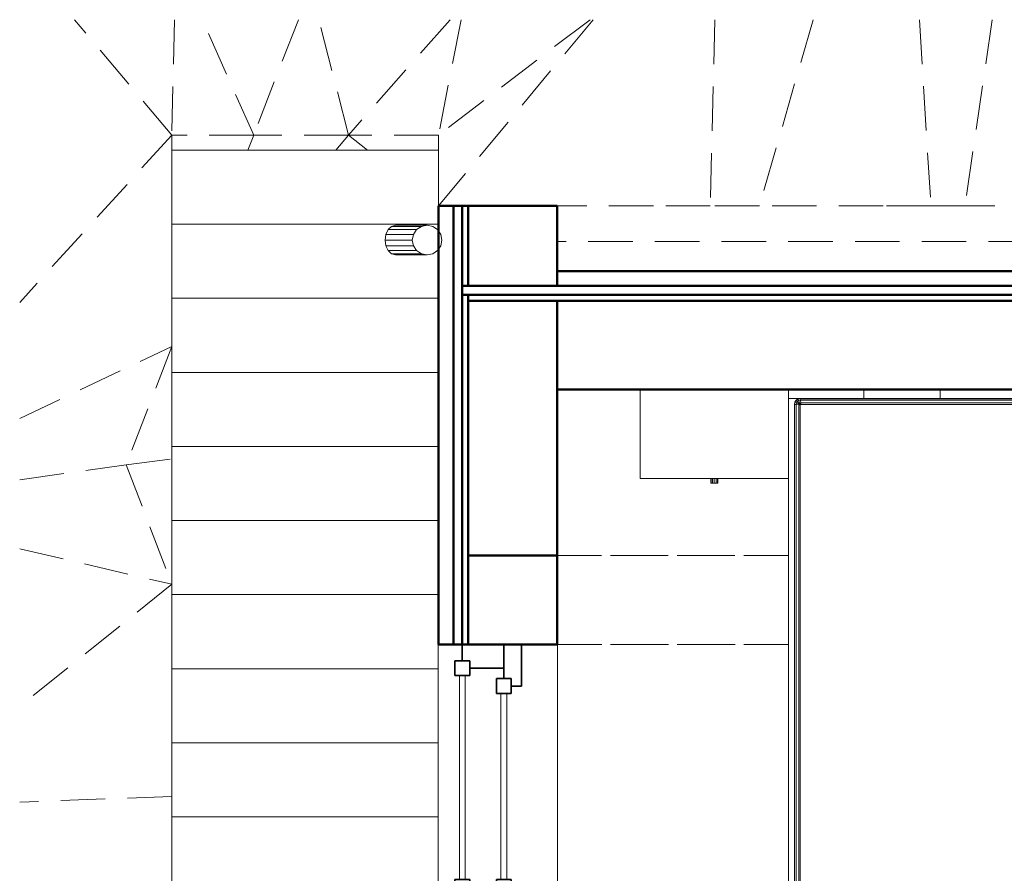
# Model space of a CAD drawing. Header units: millimetres. Extents: x 25610 to 48924, y 4737 to 39616.
# Tile 18 of 73: x 25610 to 28932, y 36736 to 39616. Entities that reach past the tile are written whole.
import ezdxf

# ---------------------------------------------------------------- set-up
doc = ezdxf.new("R2010")
doc.units = ezdxf.units.MM
doc.linetypes.add('ADSK_Штриховая_ш3 п1_5', pattern=[225, 150, -75])
for name, color, linetype, lineweight in [('A-COLS-____-MCUT', 52, 'Continuous', 50), ('A-COLS-____-OTLN', 52, 'Continuous', 20), ('A-DETL-____-MBND', 5, 'ADSK_Штриховая_ш3 п1_5', 20), ('A-GENM-____-MCUT', 13, 'Continuous', 50), ('A-GENM-____-OTLN', 13, 'Continuous', 20), ('A-GLAZ-____-MCUT', 151, 'Continuous', 35), ('A-GLAZ-____-OTLN', 151, 'Continuous', 20), ('A-PART-____-MCUT', 2, 'Continuous', 50), ('A-PART-____-OTLN', 2, 'Continuous', 20), ('A-WALL-____-MCUT', 113, 'Continuous', 50), ('A-WALL-____-OTLN', 113, 'Continuous', 20), ('I-FURN-____-OTLN', 30, 'Continuous', 20), ('L-SITE-____-OTLN', 91, 'Continuous', 20), ('Q-SPCQ-____-MCUT', 91, 'Continuous', 9), ('Q-SPCQ-____-OTLN', 91, 'Continuous', 20), ('S-BEAM-____-OTLN', 12, 'Continuous', 20), ('S-STRS-____-OTLN', 31, 'Continuous', 20)]:
    doc.layers.add(name, color=color, linetype=linetype, lineweight=lineweight)

# ---------------------------------------------------------------- blocks, each defined once
blk = doc.blocks.new('Family - Site-608699-В_Этаж 02_Водопровод')
at = {"layer": 'A-DETL-____-MBND', "color": 253}
for p, q in [((26123.2, 39226.7), (25794.5, 39615.9)), ((26131.9, 39615.9), (26123.2, 39226.7)), ((26399.4, 39226.7), (26226, 39615.9)), ((26550, 39615.9), (26399.4, 39226.7)), ((26719.1, 39226.7), (26618.6, 39615.9)), ((27061.8, 39615.9), (26719.1, 39226.7)), ((27545.1, 39615.9), (27023.2, 38987.7)), ((27534.1, 39615.9), (27023.2, 39226.7)), ((27098.8, 39615.9), (27023.2, 39226.7)), ((27955, 39615.9), (27940, 38987.6)), ((28286.9, 39615.9), (28105.8, 38987.6)), ((28646, 39615.9), (28684.2, 38987.6)), ((28890.9, 39615.9), (28798.9, 38987.6)), ((26123.2, 39226.7), (25609.8, 38662.1)), ((26123.2, 39176), (26123.2, 39226.7)), ((26399.4, 39226.7), (26123.2, 39226.7)), ((26379.8, 39176), (26399.4, 39226.7)), ((26719.1, 39226.7), (26399.4, 39226.7)), ((26719.1, 39226.7), (26676.8, 39176)), ((27023.2, 39226.7), (26719.1, 39226.7)), ((26719.1, 39226.7), (26783.6, 39176)), ((27023.2, 39226.7), (27023.2, 39176)), ((27747.8, 38987.6), (27423.2, 38987.6)), ((27940, 38987.6), (27747.8, 38987.6)), ((28105.8, 38987.6), (27940, 38987.6)), ((28523.2, 38987.6), (28105.8, 38987.6)), ((28684.2, 38987.6), (28523.2, 38987.6)), ((28798.9, 38987.6), (28684.2, 38987.6)), ((29124.5, 38987.6), (28798.9, 38987.6)), ((25609.8, 38270.5), (26123.2, 38513)), ((26123.2, 38513), (25969, 38114.4)), ((25609.8, 38063.8), (25969, 38114.4)), ((25969, 38114.4), (26123.2, 38134)), ((25969, 38114.4), (26123.2, 37710.8)), ((26123.2, 37926), (26123.2, 37841.8)), ((25609.8, 37830.4), (26123.2, 37710.8)), ((26123.2, 37710.8), (25609.8, 37299.2)), ((26123.2, 37676), (26123.2, 37551.8)), ((26123.2, 37426), (26123.2, 37328.1)), ((26123.2, 37176), (26123.2, 37104.4)), ((26123.2, 36994.8), (25609.8, 36976.2)), ((26123.2, 36926), (26123.2, 36859.3))]:
    blk.add_line(p, q, dxfattribs=at)
blk = doc.blocks.new('Прямая форма - V line-608857-В_Этаж 02_Водопровод')
at = {"layer": 'A-DETL-____-MBND', "color": 253}
for p, q in [((-150, 1150.9), (-150, 370.7)), ((150, 371.7), (150, 1150.9))]:
    blk.add_line(p, q, dxfattribs=at)
blk = doc.blocks.new('Прямая форма - BMR - 001-608858-В_Этаж 02_Водопровод')
blk.add_blockref('Прямая форма - V line-608857-В_Этаж 02_Водопровод', (0, 0))
blk = doc.blocks.new('Family - V line-609851-В_Этаж 02_Водопровод')
at = {"layer": 'S-STRS-____-OTLN', "color": 253}
for p, q in [((-900, 2500), (-900, 2750)), ((0, 2750), (-900, 2750)), ((0, 2750), (0, 2561.6)), ((-900, 2250), (-900, 2500)), ((0, 2500), (-900, 2500)), ((-900, 2000), (-900, 2250)), ((0, 2250), (-900, 2250)), ((-900, 1750), (-900, 2000)), ((0, 2000), (-900, 2000)), ((-900, 1500), (-900, 1750)), ((0, 1750), (-900, 1750)), ((0, 1500), (-900, 1500)), ((-900, 1250), (-900, 1415.8)), ((0, 1250), (-900, 1250)), ((-900, 1000), (-900, 1125.8)), ((-1, 1000), (-900, 1000)), ((-900, 750), (-900, 902.1)), ((-1, 750), (-900, 750)), ((-900, 500), (-900, 678.4)), ((-1, 500), (-900, 500)), ((-900, 250), (-900, 433.2)), ((-1, 250), (-900, 250)), ((-900, 167.5), (-900, 40)), ((-900, 40), (-1, 40))]:
    blk.add_line(p, q, dxfattribs=at)
blk = doc.blocks.new('Family - Concrete - Structural-609852-В_Этаж 02_Водопровод')
blk.add_blockref('Family - V line-609851-В_Этаж 02_Водопровод', (0, 0))
blk = doc.blocks.new('Family - STAIR - 001-609853-В_Этаж 02_Водопровод')
blk.add_blockref('Family - Concrete - Structural-609852-В_Этаж 02_Водопровод', (0, 0))
blk = doc.blocks.new('Family - V line-609855-В_Этаж 02_Водопровод')
at = {"layer": 'A-DETL-____-MBND', "color": 253}
for p, q in [((-900, 2500), (-900, 2750)), ((0, 2750), (-900, 2750)), ((0, 2750), (0, 2561.6)), ((-900, 2250), (-900, 2500)), ((0, 2500), (-900, 2500)), ((-900, 2000), (-900, 2250)), ((0, 2250), (-900, 2250)), ((-900, 1750), (-900, 2000)), ((0, 2000), (-900, 2000)), ((-900, 1500), (-900, 1750)), ((0, 1750), (-900, 1750)), ((0, 1500), (-900, 1500)), ((-900, 1250), (-900, 1415.8)), ((0, 1250), (-900, 1250)), ((-900, 1000), (-900, 1125.8)), ((-1, 1000), (-900, 1000)), ((-900, 750), (-900, 902.1)), ((-1, 750), (-900, 750)), ((-900, 500), (-900, 678.4)), ((-1, 500), (-900, 500)), ((-900, 250), (-900, 433.2)), ((-1, 250), (-900, 250)), ((-900, 167.5), (-900, 40)), ((-900, 40), (-1, 40))]:
    blk.add_line(p, q, dxfattribs=at)
blk = doc.blocks.new('Family - Concrete - Structural-609856-В_Этаж 02_Водопровод')
blk.add_blockref('Family - V line-609855-В_Этаж 02_Водопровод', (0, 0))
blk = doc.blocks.new('Прямая форма - V line-610347-В_Этаж 02_Водопровод')
at = {"layer": 'A-COLS-____-MCUT', "color": 9}
for p, q in [((150, 120), (-150, 120)), ((-150, 120), (-150, -150)), ((150, -150), (150, 120)), ((-150, -150), (150, -150))]:
    blk.add_line(p, q, dxfattribs=at)
blk = doc.blocks.new('Прямая форма - CRE - 001-610348-В_Этаж 02_Водопровод')
blk.add_blockref('Прямая форма - V line-610347-В_Этаж 02_Водопровод', (0, 0))
blk = doc.blocks.new('Прямая форма - Gypsum Plasterboard - Waterproof-610918-В_Этаж 02_Водопровод')
at = {"layer": 'A-WALL-____-MCUT', "color": 9}
for p, q in [((10350, 0), (8870, 0)), ((8870, 0), (8870, -50)), ((10350, -50), (10350, 0)), ((8870, -50), (10350, -50))]:
    blk.add_line(p, q, dxfattribs=at)
blk = doc.blocks.new('Прямая форма - Insulation - Thermal Break-610919-В_Этаж 02_Водопровод')
at = {"layer": 'A-WALL-____-MCUT', "color": 9}
for p, q in [((10350, -50), (8870, -50)), ((8870, -50), (8870, -80)), ((10350, -80), (10350, -50)), ((8870, -80), (10350, -80))]:
    blk.add_line(p, q, dxfattribs=at)
blk = doc.blocks.new('Прямая форма - Masonry Block - Structural-610920-В_Этаж 02_Водопровод')
at = {"layer": 'A-WALL-____-MCUT', "color": 9}
for p, q in [((9170, -100), (9170, -400)), ((10030, -100), (9170, -100)), ((10030, -400), (10030, -100)), ((9170, -400), (10030, -400))]:
    blk.add_line(p, q, dxfattribs=at)
blk = doc.blocks.new('Прямая форма - Concrete - Structural-610921-В_Этаж 02_Водопровод')
at = {"layer": 'A-WALL-____-MCUT', "color": 9}
for p, q in [((10050, -80), (8870, -80)), ((8870, -80), (8870, -100)), ((10050, -100), (10050, -80)), ((10350, -80), (10080, -80)), ((10080, -80), (10080, -100)), ((10350, -100), (10350, -80)), ((8870, -100), (10050, -100)), ((10080, -100), (10350, -100))]:
    blk.add_line(p, q, dxfattribs=at)
blk = doc.blocks.new('Прямая форма - SW - 004-610922-В_Этаж 02_Водопровод')
for name in ['Прямая форма - Gypsum Plasterboard - Waterproof-610918-В_Этаж 02_Водопровод', 'Прямая форма - Insulation - Thermal Break-610919-В_Этаж 02_Водопровод', 'Прямая форма - Concrete - Structural-610921-В_Этаж 02_Водопровод', 'Прямая форма - Masonry Block - Structural-610920-В_Этаж 02_Водопровод']:
    blk.add_blockref(name, (0, 0))
blk = doc.blocks.new('Family - ფ2-610924-В_Этаж 02_Водопровод')
at = {"layer": 'A-GENM-____-MCUT', "lineweight": 9}
for p, q in [((842.6, 1), (-842.6, 1)), ((-842.6, 1), (-842.6, -280)), ((842.6, -280), (842.6, 1)), ((-842.6, -280), (-842.6, -401)), ((842.6, -401), (842.6, -280)), ((-842.6, -401), (842.6, -401))]:
    blk.add_line(p, q, dxfattribs=at)
blk = doc.blocks.new('Family - Gypsum Plasterboard - Waterproof-610926-В_Этаж 02_Водопровод')
at = {"layer": 'A-PART-____-MCUT', "color": 9}
for p, q in [((10350, 0), (8870, 0)), ((8870, 0), (8870, -50)), ((10350, -50), (10350, 0)), ((8870, -50), (10350, -50))]:
    blk.add_line(p, q, dxfattribs=at)
blk = doc.blocks.new('Family - Insulation - Thermal Break-610928-В_Этаж 02_Водопровод')
at = {"layer": 'A-PART-____-MCUT', "color": 9}
for p, q in [((10350, -50), (8870, -50)), ((8870, -50), (8870, -80)), ((10350, -80), (10350, -50)), ((8870, -80), (10350, -80))]:
    blk.add_line(p, q, dxfattribs=at)
blk = doc.blocks.new('Family - Masonry Block - Structural-610930-В_Этаж 02_Водопровод')
at = {"layer": 'A-PART-____-MCUT', "color": 9}
for p, q in [((9170, -100), (9170, -400)), ((10030, -100), (9170, -100)), ((10030, -400), (10030, -100)), ((9170, -400), (10030, -400))]:
    blk.add_line(p, q, dxfattribs=at)
blk = doc.blocks.new('Family - Concrete - Structural-610932-В_Этаж 02_Водопровод')
at = {"layer": 'A-PART-____-MCUT', "color": 9}
for p, q in [((10050, -80), (8870, -80)), ((8870, -80), (8870, -100)), ((10050, -100), (10050, -80)), ((10350, -80), (10080, -80)), ((10080, -80), (10080, -100)), ((10350, -100), (10350, -80)), ((8870, -100), (10050, -100)), ((10080, -100), (10350, -100))]:
    blk.add_line(p, q, dxfattribs=at)
blk = doc.blocks.new('Прямая форма - V line-610154-В_Этаж 02_Водопровод')
at = {"layer": 'I-FURN-____-OTLN', "color": 253}
for p, q in [((-1400, -300), (-1400, 0)), ((-900, -300), (-900, 0)), ((-645.4, 0), (-645.4, -30)), ((-645.4, 0), (-645.4, -30)), ((-388.3, 0), (-388.3, -30)), ((-388.3, 0), (-388.3, -30)), ((-129.6, 0), (-129.6, -30)), ((-129.6, 0), (-129.6, -30)), ((129.6, 0), (129.6, -30)), ((129.6, 0), (129.6, -30)), ((388.3, 0), (388.3, -30)), ((388.3, 0), (388.3, -30)), ((645.4, 0), (645.4, -30)), ((645.4, 0), (645.4, -30)), ((900, -300), (900, 0)), ((-645.4, -30), (-900, -30)), ((-900, -30), (-645.4, -30)), ((-874.1, -35.9), (-867.7, -31.5)), ((-873.7, -36.3), (-867.4, -32.2)), ((-867.7, -31.5), (-860, -30)), ((-867.4, -32.2), (-867.7, -31.5)), ((-867.4, -32.2), (-859.9, -30.7)), ((-865.4, -37), (-867.4, -32.2)), ((-859.9, -30.7), (-860, -30)), ((-859.9, -30.7), (859.9, -30.7)), ((-859.4, -35.9), (-859.9, -30.7)), ((-388.3, -30), (-645.4, -30)), ((-645.4, -30), (-388.3, -30)), ((-129.6, -30), (-388.3, -30)), ((-388.3, -30), (-129.6, -30)), ((129.6, -30), (-129.6, -30)), ((-129.6, -30), (129.6, -30)), ((388.3, -30), (129.6, -30)), ((129.6, -30), (388.3, -30)), ((388.3, -30), (645.4, -30)), ((388.3, -30), (645.4, -30)), ((645.4, -30), (900, -30)), ((645.4, -30), (900, -30)), ((859.4, -35.9), (859.9, -30.7)), ((859.9, -30.7), (860, -30)), ((859.9, -30.7), (867.4, -32.2)), ((860, -30), (867.7, -31.5)), ((865.4, -37), (867.4, -32.2)), ((867.4, -32.2), (867.7, -31.5)), ((867.4, -32.2), (873.7, -36.3)), ((867.7, -31.5), (874.1, -35.9)), ((1400, -300), (1400, 0)), ((-880, -50), (-878.5, -42.3)), ((-880, -1950), (-880, -50)), ((-879.3, -50.1), (-880, -50)), ((-879.3, -50.1), (-877.8, -42.6)), ((-879.3, -1949.9), (-879.3, -50.1)), ((-874.1, -50.6), (-879.3, -50.1)), ((-878.5, -42.3), (-874.1, -35.9)), ((-877.8, -42.6), (-878.5, -42.3)), ((-877.8, -42.6), (-873.7, -36.3)), ((-873, -44.6), (-877.8, -42.6)), ((-873.7, -36.3), (-874.1, -35.9)), ((-874.1, -50.6), (-873, -44.6)), ((-874.1, -1949.4), (-874.1, -50.6)), ((-865.2, -51.5), (-874.1, -50.6)), ((-869.9, -40.1), (-873.7, -36.3)), ((-873, -44.6), (-869.9, -40.1)), ((-864.5, -48.1), (-873, -44.6)), ((-869.9, -40.1), (-865.4, -37)), ((-863.5, -46.5), (-869.9, -40.1)), ((-865.4, -37), (-859.4, -35.9)), ((-861.9, -45.5), (-865.4, -37)), ((-865.2, -51.5), (-864.5, -48.1)), ((-865.2, -1948.5), (-865.2, -51.5)), ((-860, -52), (-865.2, -51.5)), ((-864.5, -48.1), (-863.5, -46.5)), ((-860, -50), (-864.5, -48.1)), ((-863.5, -46.5), (-861.9, -45.5)), ((-860, -50), (-863.5, -46.5)), ((-861.9, -45.5), (-858.5, -44.8)), ((-860, -50), (-861.9, -45.5)), ((-859.7, -50.3), (-860, -50)), ((-860, -52), (-859.7, -50.3)), ((-860, -1948), (-860, -52)), ((-859.7, -50.3), (-858, -50)), ((-859.4, -35.9), (859.4, -35.9)), ((-858.5, -44.8), (-859.4, -35.9)), ((-858.5, -44.8), (858.5, -44.8)), ((-858, -50), (-858.5, -44.8)), ((-858, -50), (858, -50)), ((858, -50), (858.5, -44.8)), ((858, -50), (859.7, -50.3)), ((858.5, -44.8), (859.4, -35.9)), ((858.5, -44.8), (861.9, -45.5)), ((859.4, -35.9), (865.4, -37)), ((859.7, -50.3), (860, -50)), ((859.7, -50.3), (860, -52)), ((860, -50), (861.9, -45.5)), ((860, -50), (863.5, -46.5)), ((860, -50), (864.5, -48.1)), ((860, -52), (865.2, -51.5)), ((860, -52), (860, -1948)), ((861.9, -45.5), (865.4, -37)), ((861.9, -45.5), (863.5, -46.5)), ((863.5, -46.5), (869.9, -40.1)), ((863.5, -46.5), (864.5, -48.1)), ((864.5, -48.1), (873, -44.6)), ((864.5, -48.1), (865.2, -51.5)), ((865.2, -51.5), (874.1, -50.6)), ((865.2, -51.5), (865.2, -1948.5)), ((865.4, -37), (869.9, -40.1)), ((869.9, -40.1), (873.7, -36.3)), ((869.9, -40.1), (873, -44.6)), ((873, -44.6), (877.8, -42.6)), ((873, -44.6), (874.1, -50.6)), ((873.7, -36.3), (874.1, -35.9)), ((873.7, -36.3), (877.8, -42.6)), ((874.1, -35.9), (878.5, -42.3)), ((874.1, -50.6), (879.3, -50.1)), ((874.1, -50.6), (874.1, -1949.4)), ((877.8, -42.6), (878.5, -42.3)), ((877.8, -42.6), (879.3, -50.1)), ((878.5, -42.3), (880, -50)), ((879.3, -50.1), (880, -50)), ((879.3, -50.1), (879.3, -1949.9)), ((880, -50), (880, -1950)), ((-900, -300), (-1400, -300)), ((-1162, -315), (-1162, -300)), ((-1162, -315), (-1160.4, -315)), ((-1160.4, -315), (-1160.4, -300)), ((-1160.4, -315), (-1156, -315)), ((-1156, -315), (-1156, -300)), ((-1156, -315), (-1150, -315)), ((-1150, -315), (-1150, -300)), ((-1150, -315), (-1144, -315)), ((-1144, -315), (-1144, -300)), ((-1144, -315), (-1139.6, -315)), ((-1139.6, -315), (-1139.6, -300)), ((-1139.6, -315), (-1138, -315)), ((-1138, -315), (-1138, -300)), ((-900, -1970), (-900, -300)), ((1400, -300), (900, -300)), ((900, -300), (900, -1970)), ((1138, -315), (1138, -300)), ((1138, -315), (1139.6, -315)), ((1139.6, -315), (1139.6, -300)), ((1139.6, -315), (1144, -315)), ((1144, -315), (1144, -300)), ((1144, -315), (1150, -315)), ((1150, -315), (1150, -300)), ((1150, -315), (1156, -315)), ((1156, -315), (1156, -300)), ((1156, -315), (1160.4, -315)), ((1160.4, -315), (1160.4, -300)), ((1160.4, -315), (1162, -315)), ((1162, -315), (1162, -300)), ((-880, -1950), (-879.3, -1949.9)), ((-878.5, -1957.7), (-880, -1950)), ((-879.3, -1949.9), (-874.1, -1949.4)), ((-877.8, -1957.4), (-879.3, -1949.9)), ((-877.8, -1957.4), (-878.5, -1957.7)), ((-874.1, -1964.1), (-878.5, -1957.7)), ((-873, -1955.4), (-877.8, -1957.4)), ((-873.7, -1963.7), (-877.8, -1957.4)), ((-874.1, -1949.4), (-865.2, -1948.5)), ((-873, -1955.4), (-874.1, -1949.4)), ((-869.9, -1959.9), (-873.7, -1963.7)), ((-864.5, -1951.9), (-873, -1955.4)), ((-869.9, -1959.9), (-873, -1955.4)), ((-863.5, -1953.5), (-869.9, -1959.9)), ((-865.4, -1963), (-869.9, -1959.9)), ((-861.9, -1954.5), (-865.4, -1963)), ((-865.2, -1948.5), (-860, -1948)), ((-864.5, -1951.9), (-865.2, -1948.5)), ((-860, -1950), (-864.5, -1951.9)), ((-863.5, -1953.5), (-864.5, -1951.9)), ((-860, -1950), (-863.5, -1953.5)), ((-861.9, -1954.5), (-863.5, -1953.5)), ((-860, -1950), (-861.9, -1954.5)), ((-858.5, -1955.2), (-861.9, -1954.5)), ((-859.7, -1949.7), (-860, -1948)), ((-859.7, -1949.7), (-860, -1950)), ((-858, -1950), (-859.7, -1949.7)), ((-858.5, -1955.2), (-859.4, -1964.1)), ((-858, -1950), (-858.5, -1955.2)), ((858.5, -1955.2), (-858.5, -1955.2)), ((858, -1950), (-858, -1950)), ((859.7, -1949.7), (858, -1950)), ((858, -1950), (858.5, -1955.2)), ((861.9, -1954.5), (858.5, -1955.2)), ((858.5, -1955.2), (859.4, -1964.1)), ((860, -1948), (859.7, -1949.7)), ((859.7, -1949.7), (860, -1950)), ((860, -1948), (865.2, -1948.5)), ((860, -1950), (864.5, -1951.9)), ((860, -1950), (863.5, -1953.5)), ((860, -1950), (861.9, -1954.5)), ((863.5, -1953.5), (861.9, -1954.5)), ((861.9, -1954.5), (865.4, -1963)), ((864.5, -1951.9), (863.5, -1953.5)), ((863.5, -1953.5), (869.9, -1959.9)), ((865.2, -1948.5), (864.5, -1951.9)), ((864.5, -1951.9), (873, -1955.4)), ((865.2, -1948.5), (874.1, -1949.4)), ((869.9, -1959.9), (865.4, -1963)), ((873, -1955.4), (869.9, -1959.9)), ((869.9, -1959.9), (873.7, -1963.7)), ((874.1, -1949.4), (873, -1955.4)), ((873, -1955.4), (877.8, -1957.4)), ((877.8, -1957.4), (873.7, -1963.7)), ((874.1, -1949.4), (879.3, -1949.9)), ((878.5, -1957.7), (874.1, -1964.1)), ((879.3, -1949.9), (877.8, -1957.4)), ((877.8, -1957.4), (878.5, -1957.7)), ((880, -1950), (878.5, -1957.7)), ((879.3, -1949.9), (880, -1950)), ((-900, -1970), (-645.4, -1970)), ((-900, -1970), (-900, -2000)), ((-900, -1970), (-900, -2000)), ((-900, -1970), (-645.4, -1970)), ((-873.7, -1963.7), (-874.1, -1964.1)), ((-867.7, -1968.5), (-874.1, -1964.1)), ((-867.4, -1967.8), (-873.7, -1963.7)), ((-867.4, -1967.8), (-867.7, -1968.5)), ((-860, -1970), (-867.7, -1968.5)), ((-865.4, -1963), (-867.4, -1967.8)), ((-859.9, -1969.3), (-867.4, -1967.8)), ((-859.4, -1964.1), (-865.4, -1963)), ((-859.9, -1969.3), (-860, -1970)), ((-859.4, -1964.1), (-859.9, -1969.3)), ((859.9, -1969.3), (-859.9, -1969.3)), ((859.4, -1964.1), (-859.4, -1964.1)), ((-645.4, -1970), (-388.3, -1970)), ((-645.4, -1970), (-645.4, -2000)), ((-645.4, -1970), (-645.4, -2000)), ((-645.4, -1970), (-388.3, -1970)), ((-388.3, -1970), (-129.6, -1970)), ((-388.3, -1970), (-388.3, -2000)), ((-388.3, -1970), (-388.3, -2000)), ((-388.3, -1970), (-129.6, -1970)), ((-129.6, -1970), (129.6, -1970)), ((-129.6, -1970), (-129.6, -2000)), ((-129.6, -1970), (-129.6, -2000)), ((-129.6, -1970), (129.6, -1970)), ((129.6, -1970), (388.3, -1970)), ((129.6, -1970), (129.6, -2000)), ((129.6, -1970), (129.6, -2000)), ((129.6, -1970), (388.3, -1970)), ((388.3, -1970), (645.4, -1970)), ((388.3, -1970), (388.3, -2000)), ((388.3, -1970), (388.3, -2000)), ((388.3, -1970), (645.4, -1970)), ((645.4, -1970), (900, -1970)), ((645.4, -1970), (645.4, -2000)), ((645.4, -1970), (645.4, -2000)), ((645.4, -1970), (900, -1970)), ((865.4, -1963), (859.4, -1964.1)), ((859.4, -1964.1), (859.9, -1969.3)), ((867.4, -1967.8), (859.9, -1969.3)), ((859.9, -1969.3), (860, -1970)), ((867.7, -1968.5), (860, -1970)), ((865.4, -1963), (867.4, -1967.8)), ((873.7, -1963.7), (867.4, -1967.8)), ((867.4, -1967.8), (867.7, -1968.5)), ((874.1, -1964.1), (867.7, -1968.5)), ((873.7, -1963.7), (874.1, -1964.1)), ((900, -1970), (900, -2000)), ((900, -1970), (900, -2000)), ((-645.4, -2000), (-900, -2000)), ((-900, -2000), (-645.4, -2000)), ((-388.3, -2000), (-645.4, -2000)), ((-645.4, -2000), (-388.3, -2000)), ((-129.6, -2000), (-388.3, -2000)), ((-388.3, -2000), (-129.6, -2000)), ((129.6, -2000), (-129.6, -2000)), ((-129.6, -2000), (129.6, -2000)), ((388.3, -2000), (129.6, -2000)), ((129.6, -2000), (388.3, -2000)), ((645.4, -2000), (388.3, -2000)), ((388.3, -2000), (645.4, -2000)), ((645.4, -2000), (900, -2000)), ((645.4, -2000), (900, -2000))]:
    blk.add_line(p, q, dxfattribs=at)
blk = doc.blocks.new('Прямая форма - FU - 059-610936-В_Этаж 02_Водопровод')
blk.add_blockref('Прямая форма - V line-610154-В_Этаж 02_Водопровод', (0, 0))
blk = doc.blocks.new('Прямая форма - V line-611009-В_Этаж 02_Водопровод')
at = {"layer": 'A-COLS-____-MCUT', "color": 9}
for p, q in [((150, 150), (-150, 150)), ((-150, 150), (-150, -150)), ((150, -150), (150, 150)), ((-150, -150), (150, -150))]:
    blk.add_line(p, q, dxfattribs=at)
blk = doc.blocks.new('Прямая форма - CRE - 001-611010-В_Этаж 02_Водопровод')
blk.add_blockref('Прямая форма - V line-611009-В_Этаж 02_Водопровод', (0, 0))
blk = doc.blocks.new('Прямая форма - V line-611162-В_Этаж 02_Водопровод')
at = {"layer": 'A-GLAZ-____-MCUT', "color": 53}
for p, q in [((105, -55), (55, -55)), ((55, -55), (55, -105)), ((105, -105), (105, -55)), ((792.6, -55), (792.6, -105)), ((842.6, -55), (792.6, -55)), ((892.6, -55), (842.6, -55)), ((842.6, -55), (842.6, -105)), ((842.6, -105), (842.6, -55)), ((892.6, -105), (892.6, -55)), ((1580.1, -55), (1580.1, -105)), ((1630.1, -55), (1580.1, -55)), ((1630.1, -105), (1630.1, -55)), ((55, -80), (0, -80)), ((0, -80), (0, -220)), ((55, -105), (55, -80)), ((1685.1, -80), (1630.1, -80)), ((1630.1, -80), (1630.1, -105)), ((1685.1, -220), (1685.1, -80)), ((55, -105), (105, -105)), ((80, -105), (55, -105)), ((80, -220), (80, -105)), ((792.6, -105), (842.6, -105)), ((842.6, -105), (892.6, -105)), ((1580.1, -105), (1630.1, -105)), ((1630.1, -105), (1605.1, -105)), ((1605.1, -105), (1605.1, -220)), ((165, -195), (115, -195)), ((115, -195), (115, -245)), ((165, -245), (165, -195)), ((792.6, -195), (792.6, -245)), ((842.6, -195), (792.6, -195)), ((842.6, -245), (842.6, -195)), ((892.6, -195), (842.6, -195)), ((842.6, -195), (842.6, -245)), ((892.6, -245), (892.6, -195)), ((1520.1, -195), (1520.1, -245)), ((1570.1, -195), (1520.1, -195)), ((1570.1, -245), (1570.1, -195)), ((0, -220), (80, -220)), ((115, -220), (0, -220)), ((0, -220), (0, -280)), ((115, -245), (115, -220)), ((1685.1, -220), (1570.1, -220)), ((1570.1, -220), (1570.1, -245)), ((1605.1, -220), (1685.1, -220)), ((1685.1, -280), (1685.1, -220)), ((140, -245), (115, -245)), ((115, -245), (165, -245)), ((140, -280), (140, -245)), ((792.6, -245), (842.6, -245)), ((842.6, -245), (892.6, -245)), ((1520.1, -245), (1570.1, -245)), ((1570.1, -245), (1545.1, -245)), ((1545.1, -245), (1545.1, -280)), ((0, -280), (140, -280)), ((1545.1, -280), (1685.1, -280))]:
    blk.add_line(p, q, dxfattribs=at)
at = {"layer": 'A-GLAZ-____-OTLN', "color": 253}
for p, q in [((792.6, -70), (105, -70)), ((105, -90), (792.6, -90)), ((1580.1, -70), (892.6, -70)), ((892.6, -90), (1580.1, -90)), ((792.6, -210), (165, -210)), ((165, -230), (792.6, -230)), ((1520.1, -210), (892.6, -210)), ((892.6, -230), (1520.1, -230))]:
    blk.add_line(p, q, dxfattribs=at)
blk = doc.blocks.new('Прямая форма - ფ2-611163-В_Этаж 02_Водопровод')
blk.add_blockref('Прямая форма - V line-611162-В_Этаж 02_Водопровод', (0, 0))
blk = doc.blocks.new('Прямая форма - Timber - Floor-611369-В_Этаж 02_Водопровод')
at = {"layer": 'A-DETL-____-MBND', "color": 253}
for p, q in [((-2360, -120), (-6440, -120)), ((-6440, -1180), (-5659.7, -1180)), ((-5659.7, -1480), (-6439, -1480))]:
    blk.add_line(p, q, dxfattribs=at)
blk = doc.blocks.new('Прямая форма - SLA - 009-611372-В_Этаж 02_Водопровод')
blk.add_blockref('Прямая форма - Timber - Floor-611369-В_Этаж 02_Водопровод', (0, 0))
blk = doc.blocks.new('Family - Timber - Floor-611376-В_Этаж 02_Водопровод')
at = {"layer": 'A-DETL-____-MBND', "color": 253}
for p, q in [((-2360, -120), (-6440, -120)), ((-6440, -1180), (-5659.7, -1180)), ((-5659.7, -1480), (-6439, -1480))]:
    blk.add_line(p, q, dxfattribs=at)
blk = doc.blocks.new('Прямая форма - Gypsum Plasterboard - Waterproof-611860-В_Этаж 02_Водопровод')
at = {"layer": 'A-WALL-____-MCUT', "color": 9}
for p, q in [((4080, 50), (0, 50)), ((4080, 0), (4080, 50)), ((0, 0), (4080, 0))]:
    blk.add_line(p, q, dxfattribs=at)
blk = doc.blocks.new('Прямая форма - Masonry Block - Structural-611861-В_Этаж 02_Водопровод')
at = {"layer": 'A-WALL-____-MCUT', "color": 9}
for p, q in [((4080, 400), (0, 400)), ((4080, 100), (4080, 400)), ((0, 100), (4080, 100))]:
    blk.add_line(p, q, dxfattribs=at)
blk = doc.blocks.new('Прямая форма - Concrete - Structural-611862-В_Этаж 02_Водопровод')
at = {"layer": 'A-WALL-____-MCUT', "color": 9}
for p, q in [((4380, 100), (0, 100)), ((4380, 80), (4380, 100)), ((0, 80), (4380, 80))]:
    blk.add_line(p, q, dxfattribs=at)
blk = doc.blocks.new('Прямая форма - Insulation - Thermal Break-611863-В_Этаж 02_Водопровод')
at = {"layer": 'A-WALL-____-MCUT', "color": 9}
for p, q in [((4400, 80), (0, 80)), ((4400, 50), (4400, 80)), ((0, 50), (4400, 50))]:
    blk.add_line(p, q, dxfattribs=at)
blk = doc.blocks.new('Прямая форма - SW - 007-611864-В_Этаж 02_Водопровод')
for name in ['Прямая форма - Masonry Block - Structural-611861-В_Этаж 02_Водопровод', 'Прямая форма - Concrete - Structural-611862-В_Этаж 02_Водопровод', 'Прямая форма - Insulation - Thermal Break-611863-В_Этаж 02_Водопровод', 'Прямая форма - Gypsum Plasterboard - Waterproof-611860-В_Этаж 02_Водопровод']:
    blk.add_blockref(name, (0, 0))
blk = doc.blocks.new('Family - Gypsum Plasterboard - Waterproof-611866-В_Этаж 02_Водопровод')
at = {"layer": 'A-PART-____-MCUT', "color": 9}
for p, q in [((4080, 50), (0, 50)), ((4080, 0), (4080, 50)), ((0, 0), (4080, 0))]:
    blk.add_line(p, q, dxfattribs=at)
blk = doc.blocks.new('Family - Masonry Block - Structural-611868-В_Этаж 02_Водопровод')
at = {"layer": 'A-PART-____-MCUT', "color": 9}
for p, q in [((4080, 400), (0, 400)), ((4080, 100), (4080, 400)), ((0, 100), (4080, 100))]:
    blk.add_line(p, q, dxfattribs=at)
blk = doc.blocks.new('Family - Concrete - Structural-611870-В_Этаж 02_Водопровод')
at = {"layer": 'A-PART-____-MCUT', "color": 9}
for p, q in [((4380, 100), (0, 100)), ((4380, 80), (4380, 100)), ((0, 80), (4380, 80))]:
    blk.add_line(p, q, dxfattribs=at)
blk = doc.blocks.new('Family - Insulation - Thermal Break-611872-В_Этаж 02_Водопровод')
at = {"layer": 'A-PART-____-MCUT', "color": 9}
for p, q in [((4400, 80), (0, 80)), ((4400, 50), (4400, 80)), ((0, 50), (4400, 50))]:
    blk.add_line(p, q, dxfattribs=at)
blk = doc.blocks.new('Прямая форма - V line-613204-В_Этаж 02_Водопровод')
at = {"layer": 'Q-SPCQ-____-MCUT', "color": 133}
for p, q in [((-35.4, 35.4), (-46.2, 19.1)), ((-19.1, 46.2), (-35.4, 35.4)), ((0, 50), (-19.1, 46.2)), ((19.1, 46.2), (0, 50)), ((35.4, 35.4), (19.1, 46.2)), ((46.2, 19.1), (35.4, 35.4)), ((-46.2, 19.1), (-50, 0)), ((-50, 0), (-46.2, -19.1)), ((50, 0), (46.2, 19.1)), ((46.2, -19.1), (50, 0)), ((-46.2, -19.1), (-35.4, -35.4)), ((35.4, -35.4), (46.2, -19.1)), ((-35.4, -35.4), (-19.1, -46.2)), ((-19.1, -46.2), (0, -50)), ((0, -50), (19.1, -46.2)), ((19.1, -46.2), (35.4, -35.4))]:
    blk.add_line(p, q, dxfattribs=at)
at = {"layer": 'Q-SPCQ-____-OTLN', "color": 253}
for p, q in [((-50, -106.1), (-50, 0)), ((50, 0), (50, -106.1)), ((-46.2, -19.1), (-46.2, -119.6)), ((46.2, -19.1), (46.2, -119.6)), ((-35.4, -35.4), (-35.4, -131.1)), ((-19.1, -46.2), (-19.1, -138.7)), ((0, -50), (0, -141.4)), ((19.1, -46.2), (19.1, -138.7)), ((35.4, -35.4), (35.4, -131.1)), ((-50, -106.1), (-46.2, -119.6)), ((-46.2, -119.6), (-35.4, -131.1)), ((-35.4, -131.1), (-19.1, -138.7)), ((19.1, -138.7), (35.4, -131.1)), ((35.4, -131.1), (46.2, -119.6)), ((46.2, -119.6), (50, -106.1)), ((-19.1, -138.7), (0, -141.4)), ((0, -141.4), (19.1, -138.7))]:
    blk.add_line(p, q, dxfattribs=at)
blk = doc.blocks.new('Прямая форма - FU - 047-613205-В_Этаж 02_Водопровод')
blk.add_blockref('Прямая форма - V line-613204-В_Этаж 02_Водопровод', (0, 0))
blk = doc.blocks.new('V line_ifc_RVT-1-В_Этаж 02_Водопровод')
at = {"layer": 'A-COLS-____-OTLN', "color": 253, "lineweight": 20, "rotation": 180}
for name, p in [('Прямая форма - CRE - 001-610348-В_Этаж 02_Водопровод', (27273.2, 38837.6)), ('Прямая форма - CRE - 001-611010-В_Этаж 02_Водопровод', (27273.2, 37657.6))]:
    blk.add_blockref(name, p, dxfattribs=at)
at = {"layer": 'A-GENM-____-OTLN', "color": 253, "lineweight": 20}
blk.add_blockref('Прямая форма - SLA - 009-611372-В_Этаж 02_Водопровод', (33863.2, 38987.6), dxfattribs=at)
at = {"layer": 'A-GENM-____-OTLN', "color": 253, "lineweight": 20, "rotation": 90}
blk.add_blockref('Family - ფ2-610924-В_Этаж 02_Водопровод', (27023.2, 36665.1), dxfattribs=at)
at = {"layer": 'A-GLAZ-____-OTLN', "color": 253, "lineweight": 20, "rotation": 90}
blk.add_blockref('Прямая форма - ფ2-611163-В_Этаж 02_Водопровод', (27023.2, 35822.5), dxfattribs=at)
at = {"layer": 'A-PART-____-OTLN', "color": 253, "lineweight": 20}
for name, p in [('Family - Concrete - Structural-609856-В_Этаж 02_Водопровод', (27023.2, 36426)), ('Family - Timber - Floor-611376-В_Этаж 02_Водопровод', (33863.2, 38987.6))]:
    blk.add_blockref(name, p, dxfattribs=at)
for name, p, rotation in [('Family - Gypsum Plasterboard - Waterproof-610926-В_Этаж 02_Водопровод', (27023.2, 28637.6), 90), ('Family - Insulation - Thermal Break-610928-В_Этаж 02_Водопровод', (27023.2, 28637.6), 90), ('Family - Concrete - Structural-610932-В_Этаж 02_Водопровод', (27023.2, 28637.6), 90), ('Family - Gypsum Plasterboard - Waterproof-611866-В_Этаж 02_Водопровод', (31503.2, 38767.6), 180), ('Family - Insulation - Thermal Break-611872-В_Этаж 02_Водопровод', (31503.2, 38767.6), 180), ('Family - Concrete - Structural-611870-В_Этаж 02_Водопровод', (31503.2, 38767.6), 180), ('Family - Masonry Block - Structural-610930-В_Этаж 02_Водопровод', (27023.2, 28637.6), 90), ('Family - Masonry Block - Structural-611868-В_Этаж 02_Водопровод', (31503.2, 38767.6), 180)]:
    blk.add_blockref(name, p, dxfattribs=dict(at, rotation=rotation))
at = {"layer": 'A-WALL-____-OTLN', "color": 253, "lineweight": 20}
for name, p, rotation in [('Прямая форма - SW - 004-610922-В_Этаж 02_Водопровод', (27023.2, 28637.6), 90), ('Прямая форма - SW - 007-611864-В_Этаж 02_Водопровод', (31503.2, 38767.6), 180)]:
    blk.add_blockref(name, p, dxfattribs=dict(at, rotation=rotation))
at = {"layer": 'I-FURN-____-OTLN', "color": 253, "lineweight": 20}
blk.add_blockref('Прямая форма - FU - 059-610936-В_Этаж 02_Водопровод', (29103.5, 38367.6), dxfattribs=at)
at = {"layer": 'L-SITE-____-OTLN', "color": 253, "lineweight": 20}
blk.add_blockref('Family - Site-608699-В_Этаж 02_Водопровод', (0, 0), dxfattribs=at)
at = {"layer": 'Q-SPCQ-____-OTLN', "color": 253, "lineweight": 20, "rotation": 270}
blk.add_blockref('Прямая форма - FU - 047-613205-В_Этаж 02_Водопровод', (26984.2, 38872.3), dxfattribs=at)
at = {"layer": 'S-BEAM-____-OTLN', "color": 253, "lineweight": 20, "rotation": 270}
blk.add_blockref('Прямая форма - BMR - 001-608858-В_Этаж 02_Водопровод', (27052.6, 37657.6), dxfattribs=at)
at = {"layer": 'S-STRS-____-OTLN', "color": 253, "lineweight": 20}
blk.add_blockref('Family - STAIR - 001-609853-В_Этаж 02_Водопровод', (27023.2, 36426), dxfattribs=at)

msp = doc.modelspace()

# ---------------------------------------------------------------- block references
at = {"lineweight": 9}
msp.add_blockref('V line_ifc_RVT-1-В_Этаж 02_Водопровод', (0, 0), dxfattribs=at)

doc.saveas('drawing.dxf')
